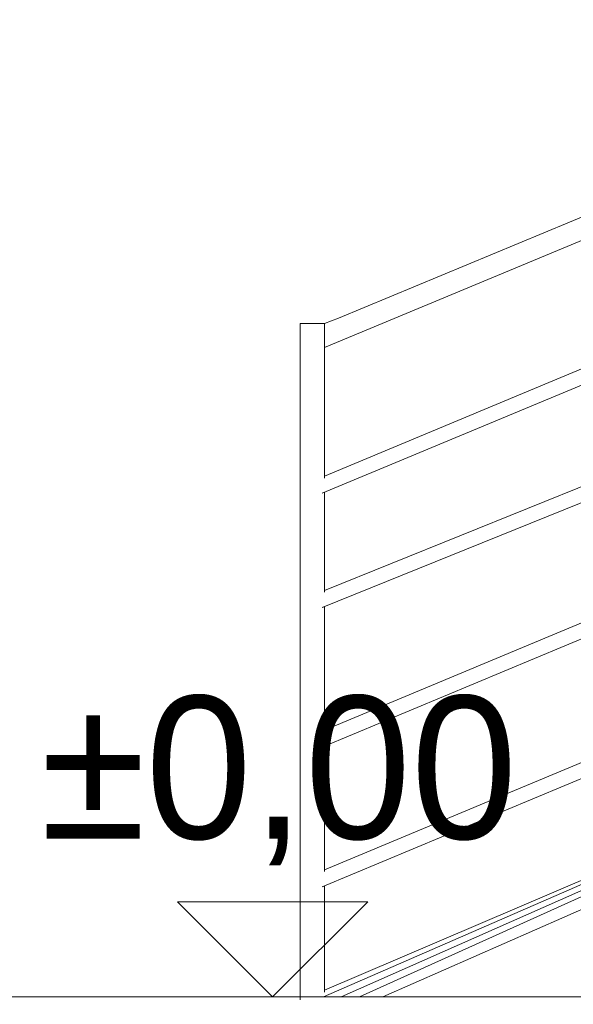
# Model space of a CAD drawing. Header units: millimetres. Extents: x 67877 to 166263, y -957 to 33454.
# Tile 30 of 98: x 79967 to 80840, y 7074 to 8626. Entities that reach past the tile are written whole.
import ezdxf

# ---------------------------------------------------------------- set-up
doc = ezdxf.new("R2010")
doc.units = ezdxf.units.MM
doc.linetypes.add('Wipeout_Contour', pattern=[1000, 0, -1000])
doc.layers.add('0_Nr_pióra__1', color=7, linetype='Continuous', lineweight=13)
doc.layers.add('0_Nr_pióra__103', color=7, linetype='Continuous', lineweight=5)
doc.layers.add('inw_schody zewnętrzne', color=7, linetype='Continuous')
doc.styles.add('STYL_AUTOMATYCZNY_1', font='GOTHIC.TTF')

# ---------------------------------------------------------------- blocks, each defined once
blk = doc.blocks.new('Wymiary_54_4', base_point=(768627.9, 4223.1))
at = {"layer": '0_Nr_pióra__1', "linetype": 'Continuous'}
for p, q in [((768627.9, 4223.1), (768477.9, 4373.1)), ((768477.9, 4373.1), (768777.9, 4373.1)), ((768777.9, 4373.1), (768627.9, 4223.1))]:
    blk.add_line(p, q, dxfattribs=at)
at = {"layer": '0_Nr_pióra__1', "insert": (768262.6, 4430.6), "char_height": 225, "attachment_point": 7, "style": 'STYL_AUTOMATYCZNY_1'}
blk.add_mtext('\\A1;{\\pql;\\fCentury Gothic|b0|i0|c238|p34;±0,00}', dxfattribs=at)

msp = doc.modelspace()

# ---------------------------------------------------------------- linework, layer by layer
at = {"layer": '0_Nr_pióra__103', "linetype": 'Continuous'}
for p, q in [((80469.906, 8155.516), (81222.594, 8468.502)), ((80447.736, 8147.054), (80409.486, 8147.054)), ((80447.736, 8147.054), (80469.906, 8155.516)), ((80409.486, 7271.386), (80409.486, 7468.08))]:
    msp.add_line(p, q, dxfattribs=at)
at = {"layer": '0_Nr_pióra__103', "linetype": 'Continuous', "flags": 128}
for points in [[(80440.21, 9446.282, 0.1045392), (80561.712, 9253.059, 0.05375442), (81535.4, 8626.011)], [(80440.21, 9424.927, 0.1045392), (80561.712, 9231.704, 0.05375442), (81535.4, 8606.011)]]:
    msp.add_lwpolyline(points, format="xyb", dxfattribs=at)

# ---------------------------------------------------------------- wipeouts: each hides what was drawn before it
at = {"linetype": 'Wipeout_Contour', "ltscale": 8455741.688066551}
msp.add_wipeout([(80409.486, 7891.385), (80425.222, 7893.872), (80425.222, 7893.84), (80437.789, 7895.799), (80437.789, 7895.858), (80430.479, 7894.703), (80430.962, 8103.427), (80428.932, 8102.77), (80421.717, 8100.424), (80414.534, 8098.079), (80409.486, 8096.423)], dxfattribs=at)
at = {"linetype": 'Wipeout_Contour', "ltscale": 4612174.691317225}
msp.add_wipeout([(80409.486, 7779.41), (80425.07, 7779.41), (80425.197, 7873.186), (80421.912, 7872.123), (80414.69, 7869.778), (80409.486, 7868.08)], dxfattribs=at)
at = {"linetype": 'Wipeout_Contour', "ltscale": 6918486.70642205}
msp.add_wipeout([(80439.721, 7717.426), (80439.003, 7497.134), (80445.353, 7501.938), (80445.353, 7501.828), (80447.736, 7503.691), (80447.736, 7701.185), (80443.922, 7699.712), (80443.891, 7716.013), (80443.908, 7720.699)], dxfattribs=at)
at = {"linetype": 'Wipeout_Contour', "ltscale": 2306105.441848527}
msp.add_wipeout([(80425.197, 7693.186), (80424.962, 7493.831), (80425.229, 7693.196)], dxfattribs=at)
at = {"linetype": 'Wipeout_Contour', "ltscale": 3074886.427905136}
msp.add_wipeout([(80444.577, 7281.222), (80447.736, 7283.691), (80447.736, 7481.185), (80445.277, 7480.235)], dxfattribs=at)
at = {"linetype": 'Wipeout_Contour', "ltscale": 2306101.445984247}
msp.add_wipeout([(80425.197, 7473.186), (80424.962, 7273.831), (80425.229, 7473.196)], dxfattribs=at)
at = {"linetype": 'Wipeout_Contour', "ltscale": 5403348.076938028}
msp.add_wipeout([(84001.087, 4226.011), (79860.186, 4226.011), (79860.186, 716.011), (84065.178, 716.011), (86845.178, 716.011), (86845.178, 7226.011), (84001.087, 7226.011)], dxfattribs=at).dxf.layer = 'inw_schody zewnętrzne'

# ---------------------------------------------------------------- next in the draw order: linework, layer by layer
at = {"layer": '0_Nr_pióra__103', "linetype": 'Continuous'}
for p, q in [((80409.486, 8147.054), (80409.486, 8096.423)), ((80409.486, 7891.386), (80409.486, 8096.423)), ((80409.486, 7133.861), (80409.486, 8066.505)), ((80447.736, 7726.484), (81171.472, 8019.006)), ((80443.922, 7699.712), (81187.453, 7999.948)), ((80409.486, 7711.386), (80409.486, 7868.08)), ((80447.736, 7723.691), (80447.736, 7881.185)), ((80447.736, 7506.484), (81171.472, 7809.006)), ((80443.922, 7479.712), (81187.453, 7789.948)), ((80447.736, 7503.691), (80447.736, 7701.185)), ((80447.736, 7286.484), (81171.472, 7589.006)), ((80447.736, 7283.691), (80447.736, 7481.185)), ((80473.826, 7086.011), (80902.772, 7276.185)), ((80502.601, 7086.011), (80923.878, 7276.185)), ((80409.486, 7081.386), (80409.486, 7248.08)), ((80539.53, 7086.011), (80880.882, 7236.483))]:
    msp.add_line(p, q, dxfattribs=at)

# ---------------------------------------------------------------- next in the draw order: wipeouts: each hides what was drawn before it
at = {"linetype": 'Wipeout_Contour', "ltscale": 3074890.928785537}
msp.add_wipeout([(80441.151, 8120.859), (80442.056, 8113.747), (80443.29, 8107.842), (80444.475, 8107.842)], dxfattribs=at)
at = {"linetype": 'Wipeout_Contour', "ltscale": 3074810.4612736}
msp.add_wipeout([(80425.07, 7779.41), (80424.99, 7713.835), (80425.002, 7713.837), (80425.09, 7779.41)], dxfattribs=at)
at = {"linetype": 'Wipeout_Contour', "ltscale": 3074880.329135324}
msp.add_wipeout([(80444.502, 7259.936), (80443.908, 7090.844), (80447.736, 7093.74), (80447.736, 7261.185)], dxfattribs=at)

# ---------------------------------------------------------------- next in the draw order: linework, layer by layer
at = {"layer": '0_Nr_pióra__1', "linetype": 'Continuous'}
msp.add_line((82009.335, 7086.011), (79920.152, 7086.011), dxfattribs=at)
at = {"layer": '0_Nr_pióra__103', "linetype": 'Continuous'}
for p, q in [((80447.736, 8109.201), (81195.265, 8420.891)), ((80447.736, 7906.484), (81171.472, 8209.006)), ((80443.922, 7879.712), (81187.453, 8189.948)), ((80447.736, 7903.691), (80447.736, 8147.054)), ((80443.922, 7259.712), (81187.453, 7569.948)), ((80447.736, 7096.484), (80973.063, 7321.283)), ((80446.283, 7086.011), (80881.667, 7276.185)), ((80447.736, 7093.691), (80447.736, 7261.185))]:
    msp.add_line(p, q, dxfattribs=at)

# ---------------------------------------------------------------- next in the draw order: wipeouts: each hides what was drawn before it
at = {"linetype": 'Wipeout_Contour', "ltscale": 2306109.662469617}
msp.add_wipeout([(80425.09, 7779.41), (80425.387, 7779.41), (80425.239, 7880.361)], dxfattribs=at)

# ---------------------------------------------------------------- next in the draw order: wipeouts: each hides what was drawn before it
at = {"linetype": 'Wipeout_Contour', "ltscale": 9993132.418753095}
msp.add_wipeout([(80425.222, 7713.872), (80425.224, 7711.245), (80425.515, 7493.918), (80425.222, 7493.872), (80425.224, 7491.245), (80425.515, 7273.918), (80425.222, 7273.872), (80425.222, 7273.84), (80428.17, 7274.3), (80428.66, 7119.409), (80430.189, 7779.41), (80425.387, 7779.41), (80425.474, 7713.912)], dxfattribs=at)

# ---------------------------------------------------------------- next in the draw order: block references
at = {"linetype": 'Continuous'}
msp.add_blockref('Wymiary_54_4', (80365.885, 7086.011), dxfattribs=at)

doc.saveas('drawing.dxf')
